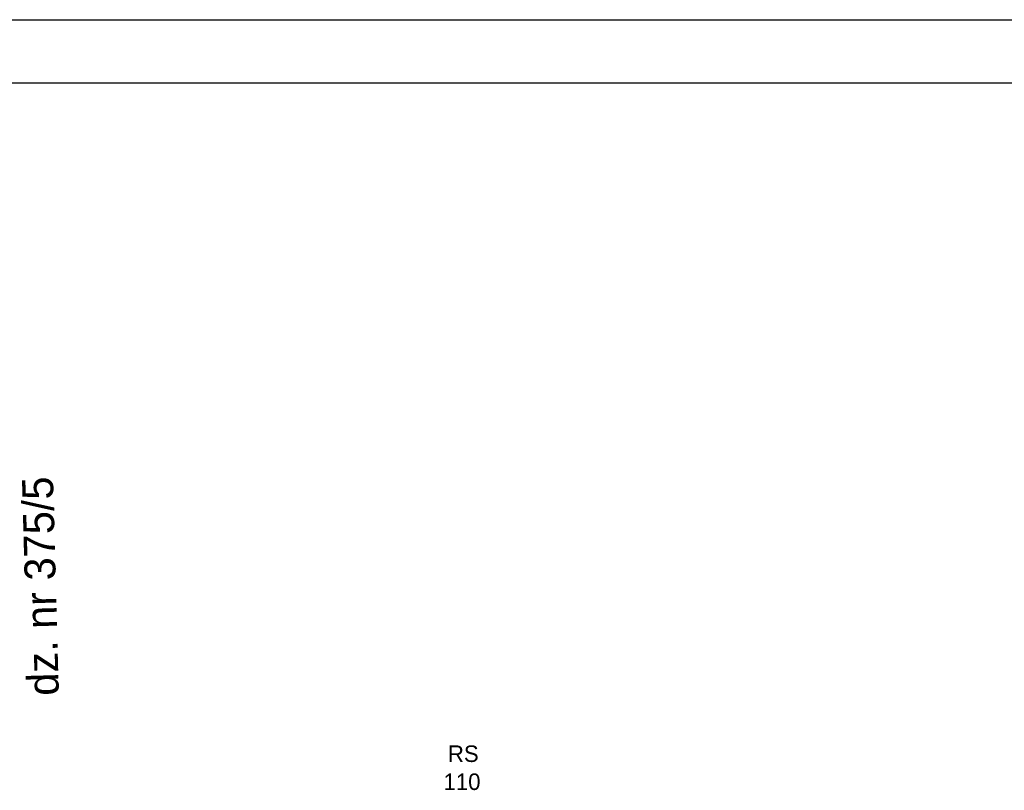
# Model space of a CAD drawing. Extents: x -220425 to -93252, y -20065 to 80294.
# Tile 48 of 103: x -190989 to -181471, y 43662 to 51109. Entities that reach past the tile are written whole.
import ezdxf

# ---------------------------------------------------------------- set-up
doc = ezdxf.new("R2010")
doc.units = 0
doc.header["$MEASUREMENT"] = 0
for name, color, linetype, lineweight in [('#ks', 34, 'Continuous', 30), ('Arch rynny_Nr_Pióra__21', 7, 'Continuous', 9), ('INWENT OPISY_Nr_Pióra__21', 7, 'Continuous', 9), ('PODKŁAD', 252, 'Continuous', 35), ('RAMKA', 255, 'Continuous', 35)]:
    doc.layers.add(name, color=color, linetype=linetype, lineweight=lineweight)
doc.layers.add('_TABELA', color=7, linetype='Continuous')
doc.styles.add('GENERATED_STYLE_6', font='txt')

# ---------------------------------------------------------------- blocks, each defined once
blk = doc.blocks.new('A$C382C6C0C')
at = {"layer": '#ks', "color": 7, "lineweight": -3}
for p, q in [((-248.51, 61), (3951.49, 61)), ((0, 0), (3890.49, 0))]:
    blk.add_line(p, q, dxfattribs=at)
blk = doc.blocks.new('A$C689C700D')
at = {"layer": '#ks', "color": 1, "lineweight": 35, "xscale": 10, "yscale": 10, "zscale": 10}
blk.add_blockref('A$C382C6C0C', (-37652.8, 28364), dxfattribs=at)
blk = doc.blocks.new('A$C68A309A5')
at = {"layer": 'RAMKA'}
blk.add_blockref('A$C689C700D', (3210, -8270), dxfattribs=at)
blk = doc.blocks.new('A$C68B8146D')
at = {"layer": 'Arch rynny_Nr_Pióra__21', "color": 252, "linetype": 'Continuous', "style": 'GENERATED_STYLE_6'}
for s, p in [('RS', (10403.2, 13951.1)), ('110', (10361.3, 13680.3))]:
    blk.add_text(s, height=160, dxfattribs=at).set_placement(p)
at = {"layer": 'INWENT OPISY_Nr_Pióra__21', "color": 252, "linetype": 'Continuous', "style": 'GENERATED_STYLE_6'}
blk.add_text('dz. nr 375/5', height=300, rotation=91.55688, dxfattribs=at).set_placement((6642.6, 14594.7))
blk.add_text('dz. nr 375/5', height=300, rotation=91.55688, dxfattribs=at).set_placement((6642.6, 14594.7))

msp = doc.modelspace()

# ---------------------------------------------------------------- block references
at = {"layer": '_TABELA', "color": 7}
msp.add_blockref('A$C68A309A5', (-163842.4, 30404.9), dxfattribs=at)
at = {"layer": 'PODKŁAD'}
msp.add_blockref('A$C68B8146D', (-197252.4, 29984.9), dxfattribs=at)

doc.saveas('drawing.dxf')
